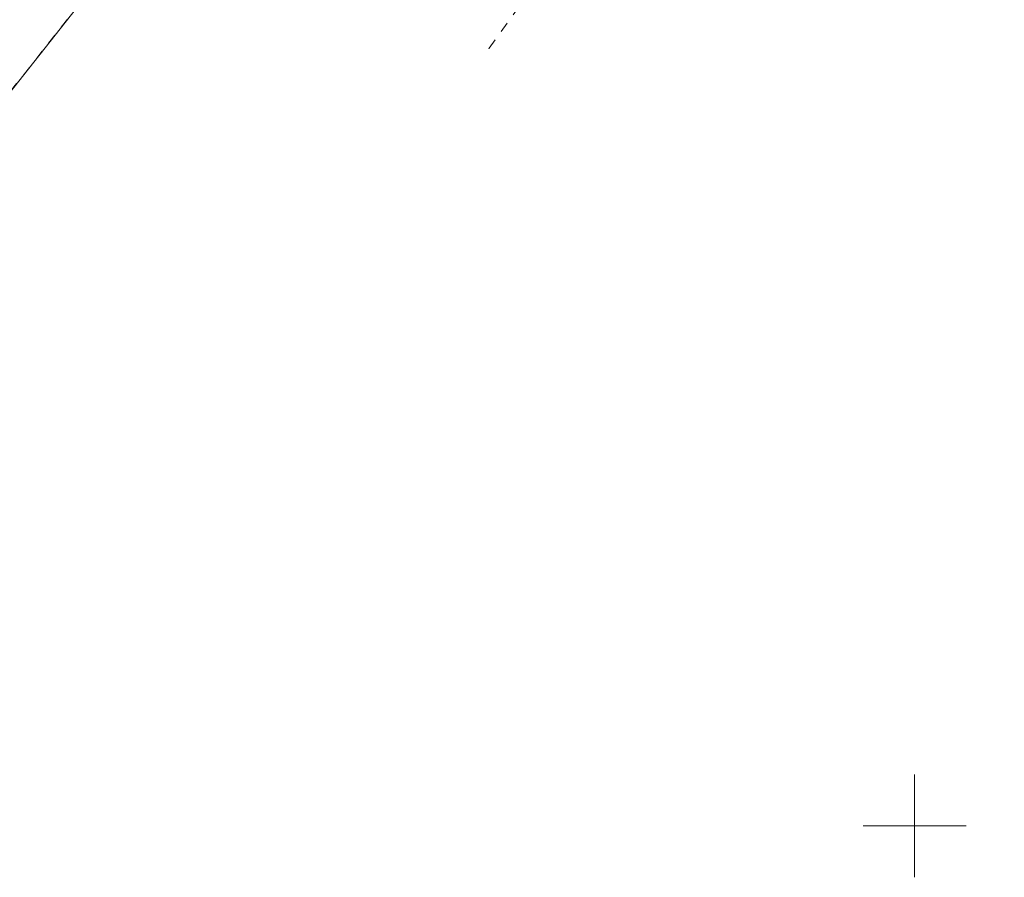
# Model space of a CAD drawing. Extents: x 6456700 to 6518119, y 5963420 to 5980059.
# Tile 34 of 256: x 6511725 to 6511773, y 5964097 to 5964138. Entities that reach past the tile are written whole.
import ezdxf

# ---------------------------------------------------------------- set-up
doc = ezdxf.new("R2010")
doc.units = 0
doc.header["$MEASUREMENT"] = 0
doc.linetypes.add('L_0_03', pattern=[1, 0.5, -0.5])
doc.layers.get('0').update_dxf_attribs({"color": 2, "linetype": 'CONTINUOUS', "lineweight": 5})
for name, color, linetype, lineweight in [('218_kontur_uzytku_gruntowego', 96, 'L_0_03', 18), ('219_dzialka_ewidencyjna', 7, 'CONTINUOUS', 18), ('9mm Kreska ciągła', 252, 'CONTINUOUS', 9), ('siatka_krzyrzy', 7, 'CONTINUOUS', 18)]:
    doc.layers.add(name, color=color, linetype=linetype, lineweight=lineweight)

# ---------------------------------------------------------------- blocks, each defined once
blk = doc.blocks.new('mdcp_nowa')
blk.add_point((6494479.309, 5980587.817))
at = {"layer": '218_kontur_uzytku_gruntowego', "lineweight": 18, "flags": 128}
for points in [[(6494469.98, 5980603.36), (6494438.51, 5980563.53)], [(6494479.309, 5980587.817), (6494482.74, 5980592.58)]]:
    blk.add_lwpolyline(points, dxfattribs=at)
at = {"layer": '219_dzialka_ewidencyjna', "color": 3, "linetype": 'Continuous', "lineweight": 18, "flags": 128}
blk.add_lwpolyline([(6494438.51, 5980563.53), (6494469.98, 5980603.36)], dxfattribs=at)
at = {"layer": 'siatka_krzyrzy', "linetype": 'Continuous', "lineweight": 18, "flags": 128}
for points in [[(6494500, 5980547.5), (6494500, 5980552.5)], [(6494497.5, 5980550), (6494502.5, 5980550)]]:
    blk.add_lwpolyline(points, dxfattribs=at)

msp = doc.modelspace()

# ---------------------------------------------------------------- block references
at = {"linetype": 'ByBlock'}
msp.add_blockref('mdcp_nowa', (17268.786, -16450.998), dxfattribs=at)

# ---------------------------------------------------------------- next in the draw order: hatches: boundary and pattern name
at = {"layer": '9mm Kreska ciągła'}
h = msp.add_hatch(dxfattribs=at)
h.set_pattern_fill('ANSI37', color=256, scale=4)
h.set_pattern_definition([(45, (6511691.195, 5964120.06236), (-0.3535534, 0.3535534), []), (135, (6511691.195, 5964120.06236), (-0.3535534, -0.3535534), [])])
h.paths.add_polyline_path([(6511691.195, 5964121.143), (6511691.386, 5964124.63, 0.09387), (6511692.371, 5964131.182), (6511691.932, 5964142.68, -0.114411), (6511694.249, 5964154.747), (6511705.391, 5964179.862, -0.271991), (6511723.667, 5964192.967), (6511729.755, 5964193.522, 0.098674), (6511738.301, 5964196.051), (6511743.586, 5964198.832, -0.020192), (6511747.406, 5964200.649), (6511769.76, 5964210.196, 0.03219), (6511780.964, 5964215.859), (6511817.579, 5964237.57, -0.218462), (6511825.251, 5964238.379), (6511910.835, 5964209.53, -0.062712), (6511916.853, 5964206.62, 0.390075), (6511923.272, 5964207.6), (6511915.609, 5964197.326, 0.426952), (6511913.878, 5964204.338, 0.049189), (6511909.717, 5964206.213), (6511824.133, 5964235.062, 0.218462), (6511819.364, 5964234.559), (6511782.746, 5964212.847), (6511782.743, 5964212.845, -0.032198), (6511771.135, 5964206.977), (6511748.781, 5964197.43, 0.020192), (6511745.216, 5964195.734), (6511739.931, 5964192.954, -0.098674), (6511730.073, 5964190.037), (6511723.985, 5964189.481, 0.271991), (6511708.591, 5964178.442), (6511697.449, 5964153.327, 0.114411), (6511695.43, 5964142.813), (6511695.868, 5964131.315, -0.138482), (6511693.149, 5964120.062), (6511691.196, 5964121.142)])

doc.saveas('drawing.dxf')
